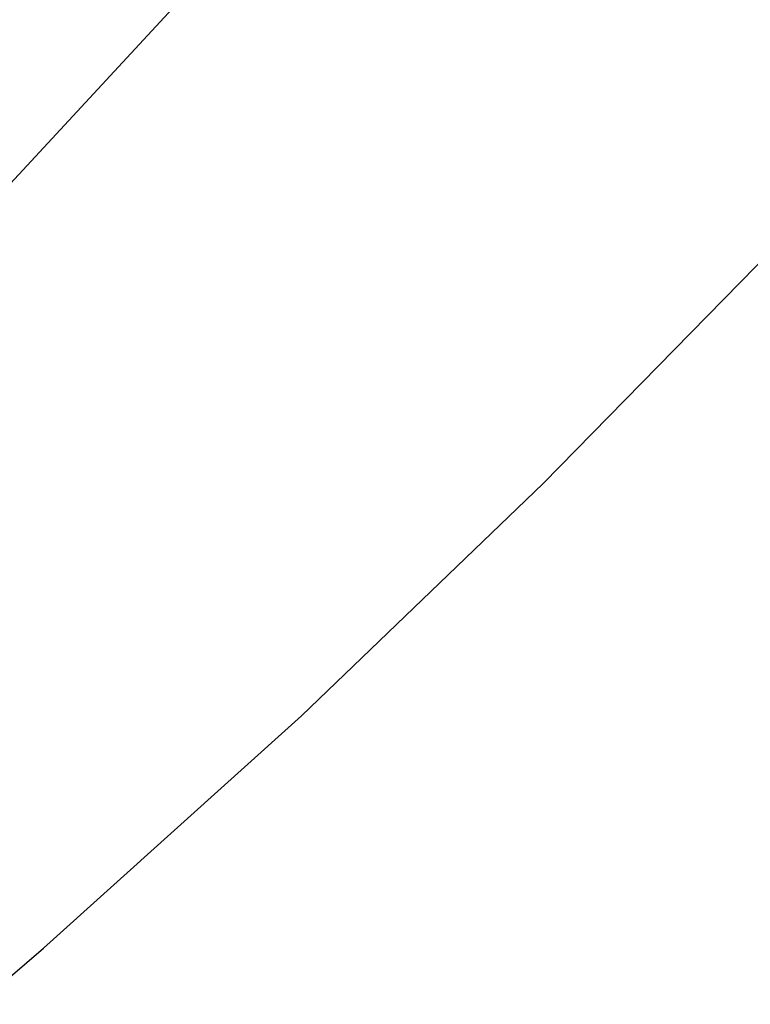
# Model space of a CAD drawing. Extents: x 0 to 363660, y 0 to 4201329.
# Tile 238 of 256: x 360291.92 to 360295.03, y 4200437.49 to 4200441.69. Entities that reach past the tile are written whole.
import ezdxf

# ---------------------------------------------------------------- set-up
doc = ezdxf.new("R2010")
doc.units = 0
doc.header["$LTSCALE"] = 0.5
doc.header["$MEASUREMENT"] = 0
doc.linetypes.add('CONTI', pattern=[0])
doc.layers.add('(032) Горизонтали утолщенные', color=32, linetype='Continuous', lineweight=30)
doc.layers.add('.', color=7, linetype='Continuous', lineweight=15)
doc.layers.add('GORIZDEFAULT', color=32, linetype='CONTI')

# ---------------------------------------------------------------- blocks, each defined once
blk = doc.blocks.new('gergrgrre')
at = {"layer": '(032) Горизонтали утолщенные', "color": 32}
blk.add_polyline3d([(360282.4434, 4200430.6786, 540), (360283.18, 4200431.16, 540), (360284.49, 4200432.03, 540), (360285.81, 4200432.94, 540), (360287.13, 4200433.87, 540), (360288.43, 4200434.82, 540), (360289.68, 4200435.78, 540), (360290.88, 4200436.75, 540), (360292.02, 4200437.73, 540), (360293.12, 4200438.72, 540), (360294.15, 4200439.71, 540), (360295.13, 4200440.71, 540), (360296.05, 4200441.71, 540), (360296.91, 4200442.71, 540), (360297.73, 4200443.74, 540), (360298.54, 4200444.81, 540), (360299.36, 4200445.95, 540), (360300.22, 4200447.18, 540), (360301.14, 4200448.52, 540), (360302.15, 4200450, 540), (360303.26, 4200451.61, 540), (360304.43, 4200453.32, 540), (360305.64, 4200455.06, 540)], dxfattribs=at)
at = {"layer": 'GORIZDEFAULT', "color": 32}
blk.add_polyline3d([(360280.7597, 4200432.5316, 540.5), (360281.81, 4200433.2, 540.5), (360282.91, 4200433.92, 540.5), (360284.01, 4200434.65, 540.5), (360285.09, 4200435.39, 540.5), (360286.15, 4200436.13, 540.5), (360287.18, 4200436.89, 540.5), (360288.17, 4200437.65, 540.5), (360289.13, 4200438.43, 540.5), (360290.06, 4200439.24, 540.5), (360290.97, 4200440.09, 540.5), (360291.86, 4200440.97, 540.5), (360292.73, 4200441.91, 540.5), (360293.6, 4200442.92, 540.5), (360294.46, 4200443.99, 540.5), (360295.32, 4200445.11, 540.5), (360296.17, 4200446.29, 540.5), (360297.02, 4200447.49, 540.5), (360297.86, 4200448.71, 540.5), (360298.69, 4200449.94, 540.5), (360299.52, 4200451.17, 540.5), (360300.33, 4200452.37, 540.5), (360301.14, 4200453.57, 540.5), (360301.94, 4200454.75, 540.5)], dxfattribs=at)

msp = doc.modelspace()

# ---------------------------------------------------------------- hatches: boundary and pattern name
at = {"layer": '.', "ltscale": 0.149071}
h = msp.add_hatch(color=256, dxfattribs=at)
h.dxf.hatch_style = 1
h.set_gradient(color1=(255, 255, 255), tint=1)
h.paths.add_polyline_path([(359890.2408, 4200193.8911), (361190.2408, 4200193.8911), (361190.2408, 4201328.8911), (359890.2408, 4201328.8911)])
h.paths.add_polyline_path([(359905.2408, 4201313.8911), (361175.2408, 4201313.8911), (361175.2408, 4200208.8911), (359905.2408, 4200208.8911)], flags=16)

# ---------------------------------------------------------------- block references
at = {"linetype": 'Continuous'}
msp.add_blockref('gergrgrre', (0, 0), dxfattribs=at)

doc.saveas('drawing.dxf')
